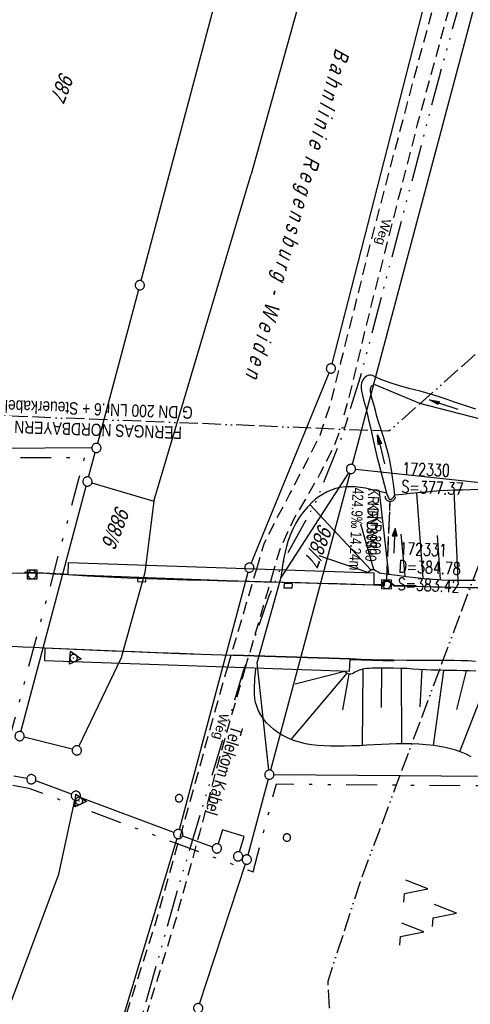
# Model space of a CAD drawing. Extents: x 508935 to 509681, y 453001 to 454023.
# Tile 13 of 36: x 509105 to 509178, y 453405 to 453565. Entities that reach past the tile are written whole.
import ezdxf
from ezdxf.enums import TextEntityAlignment as Align

# ---------------------------------------------------------------- set-up
doc = ezdxf.new("R2010")
doc.units = 0
doc.header["$LTSCALE"] = 10
doc.header["$MEASUREMENT"] = 0
for name, pattern in [('ACAD_ISO13W100', [36, 12, -3, 12, -3, 0, -3, 0, -3]), ('ACAD_ISO14W100', [25.5, 12, -3, 0.5, -3, 0.5, -3, 0.5, -3]), ('AUSGEZOGEN', [0]), ('LT00', [0]), ('LT09', [0.54, 0.2, -0.1, 0.02, -0.1, 0.02, -0.1]), ('LT11', [0.3, 0.2, -0.1]), ('LT12', [0.4, 0.3, -0.1]), ('LT17', [0.15, 0.1, -0.05]), ('STRICHLINIE2', [0.375, 0.25, -0.125])]:
    doc.linetypes.add(name, pattern=pattern)
doc.layers.get('0').update_dxf_attribs({"linetype": 'LT00'})
for name, color, linetype in [('--EK_FBR', 1, 'LT00'), ('--EK_Halt-Pfeil', 4, 'LT00'), ('--EK_Haltung', 7, 'STRICHLINIE2'), ('--EK_Haltung-Text', 140, 'LT00'), ('--EK_Schacht-Text', 5, 'LT00'), ('--EL_Halt-Pfeil', 4, 'LT00'), ('--EL_Haltung', 182, 'STRICHLINIE2'), ('--EL_Haltung-Text', 182, 'LT00'), ('DFK_BES-WEGE', 255, 'LT00'), ('DFK_FLUR_NR', 250, 'LT00'), ('DFK_GZPKT', 250, 'LT00'), ('DFK_KATASTER', 250, 'LT00'), ('DFK_NUTZUNG', 250, 'LT00'), ('DFK_TOPO-SYM', 252, 'LT00'), ('DFK_VERMPKT', 252, 'LT00'), ('DL', 182, 'LT12'), ('DL_PFEIL', 201, 'LT00'), ('DL_TEXT', 182, 'LT00'), ('FELDWEG_TEXT', 250, 'Continuous'), ('GASLTG', 250, 'ACAD_ISO13W100'), ('GASLTG_TEXT', 250, 'Continuous'), ('GEMARKUNGSGRENZE', 3, 'LT09'), ('PFEIL', 140, 'AUSGEZOGEN'), ('TELEKOM', 210, 'ACAD_ISO14W100'), ('TELEKOM_TEXT', 210, 'Continuous'), ('V118_AFBR_BAB', 250, 'LT00'), ('V118_BOESCH', 250, 'LT00'), ('V118_BOSCHUNG', 250, 'LT00'), ('V118_BR_KAPPE', 30, 'LT00'), ('V118_BR_WID', 30, 'LT17'), ('V118_FELDWEG', 250, 'LT11'), ('V118_GRABEN', 250, 'LT00'), ('V118_H_BORD', 8, 'LT00'), ('V118_KA_MULD', 182, 'LT00'), ('V118_SINKK', 182, 'LT00'), ('V118_UK_DURCH', 182, 'LT00'), ('V118_Verdeckt', 253, 'LT00')]:
    doc.layers.add(name, color=color, linetype=linetype)
doc.styles.add('Beschrift', font='ARIAL.TTF')
doc.styles.add('Haltungsbeschriftung', font='ARIAL.TTF', dxfattribs={"width": 0.75})
doc.styles.add('schachtbeschriftung', font='romans.shx', dxfattribs={"width": 0.75, "height": 2})
doc.styles.get("Standard").update_dxf_attribs({"font": 'ARIAL.TTF'})
doc.styles.add('Versorgungsltg', font='ARIAL.TTF', dxfattribs={"width": 0.8, "height": 2})

# ---------------------------------------------------------------- blocks, each defined once
blk = doc.blocks.new('SYMB7010')
at = {"color": 0, "linetype": 'ByBlock'}
for points in [[(-0.031408, 0.499213), (-0.093728, 0.49134), (-0.15457, 0.475719), (-0.212975, 0.452595), (-0.268021, 0.422333), (-0.31884, 0.385411), (-0.36463, 0.342411), (-0.40467, 0.29401), (-0.438329, 0.240973), (-0.465074, 0.184136), (-0.484486, 0.124395), (-0.496256, 0.062692), (-0.5002, 0)], [(-0.5002, 0), (-0.496256, -0.062692), (-0.484486, -0.124395), (-0.465075, -0.184136), (-0.438329, -0.240973), (-0.404671, -0.29401), (-0.36463, -0.342411), (-0.31884, -0.385411), (-0.268021, -0.422333), (-0.212975, -0.452595), (-0.154571, -0.475719), (-0.093728, -0.49134), (-0.031408, -0.499213), (0.031408, -0.499213)], [(0.5002, 0), (0.496256, 0.062692), (0.484485, 0.124395), (0.465074, 0.184136), (0.438329, 0.240973), (0.40467, 0.29401), (0.36463, 0.342411), (0.31884, 0.385411), (0.268021, 0.422333), (0.212975, 0.452595), (0.15457, 0.475719), (0.093728, 0.49134), (0.031408, 0.499213), (-0.031408, 0.499213)], [(0.031408, -0.499213), (0.093728, -0.491341), (0.15457, -0.475719), (0.212975, -0.452595), (0.268021, -0.422333), (0.31884, -0.385411), (0.36463, -0.342411), (0.404671, -0.294011), (0.438329, -0.240974), (0.465075, -0.184136), (0.484486, -0.124395), (0.496256, -0.062692), (0.500201, 0)]]:
    blk.add_lwpolyline(points, dxfattribs=at)
blk = doc.blocks.new('SYMB7001')
at = {"color": 0, "linetype": 'ByBlock'}
for p, q in [((-0.869, -0.506), (0, 1.001)), ((-0.5005, 0), (-0.496554, -0.062729)), ((0, 1.001), (0.869, -0.506)), ((0.869, -0.506), (-0.869, -0.506))]:
    blk.add_line(p, q, dxfattribs=at)
for points in [[(0.5005, 0), (0.496553, 0.062729), (0.484776, 0.124469), (0.465353, 0.184246), (0.438592, 0.241118), (0.404913, 0.294187), (0.364849, 0.342616), (0.319031, 0.385642), (0.268181, 0.422586), (0.213103, 0.452866), (0.154663, 0.476004), (0.093784, 0.491635), (0.031427, 0.499512), (-0.031427, 0.499512), (-0.093784, 0.491635), (-0.154663, 0.476004), (-0.213103, 0.452866), (-0.268181, 0.422586), (-0.319031, 0.385642), (-0.364849, 0.342616), (-0.404913, 0.294187), (-0.438592, 0.241118), (-0.465353, 0.184246), (-0.484776, 0.124469), (-0.496554, 0.062729), (-0.5005, 0)], [(0.031427, -0.499513), (0.093784, -0.491635), (0.154663, -0.476004), (0.213103, -0.452866), (0.268182, -0.422587), (0.319031, -0.385642), (0.364849, -0.342616), (0.404913, -0.294187), (0.438592, -0.241118), (0.465354, -0.184247), (0.484776, -0.124469), (0.496554, -0.062729), (0.500501, 0)], [(-0.496554, -0.062729), (-0.484776, -0.124469), (-0.465353, -0.184246), (-0.438592, -0.241118), (-0.404913, -0.294187), (-0.364849, -0.342616), (-0.319031, -0.385642), (-0.268182, -0.422586), (-0.213103, -0.452866), (-0.154663, -0.476004), (-0.093784, -0.491635), (-0.031427, -0.499513), (0.031427, -0.499513)]]:
    blk.add_lwpolyline(points, dxfattribs=at)
blk = doc.blocks.new('SYMB7301')
at = {"color": 0, "linetype": 'ByBlock'}
for p, q in [((-0.128693, 0), (0, 0.128693)), ((0, -0.128693), (-0.128693, 0)), ((0, 0.128693), (0.128693, 0)), ((0.128693, 0), (0, -0.128693)), ((0.000059, -0.009738), (0.000059, 0.009897)), ((-0.00901, -0.004339), (-0.002225, -0.009749))]:
    blk.add_line(p, q, dxfattribs=at)
for points in [[(-0.002225, 0.009749), (-0.00901, 0.004339), (-0.00901, -0.004339)], [(0.01, 0), (0.006235, 0.007818), (-0.002225, 0.009749)], [(-0.002225, -0.009749), (0.006235, -0.007818), (0.01, 0)]]:
    blk.add_lwpolyline(points, dxfattribs=at)
blk = doc.blocks.new('SYMB7221')
at = {"color": 0, "linetype": 'ByBlock'}
for p, q in [((0, 0.435), (-0.11, 0.065)), ((0.11, 0.065), (0, 0.435)), ((0.25, 0.065), (0.11, 0.065)), ((-0.35, -0.065), (-0.46, -0.435)), ((0.35, -0.065), (0.24, -0.435))]:
    blk.add_line(p, q, dxfattribs=at)
for points in [[(-0.1, -0.435), (-0.24, -0.435), (-0.35, -0.065)], [(0.6, -0.435), (0.46, -0.435), (0.35, -0.065)]]:
    blk.add_lwpolyline(points, dxfattribs=at)
blk = doc.blocks.new('Pfreil3')
at = {"layer": 'PFEIL'}
blk.add_hatch(color=256, dxfattribs=at).paths.add_polyline_path([(-1.55, 0.27), (-1.55, -0.27), (0, 0)])
for p, q in [((-1.55, 0), (-4.83, 0)), ((-1.55, -0.27), (-1.55, 0.27)), ((-1.55, 0.27), (0, 0)), ((0, 0), (-1.55, -0.27))]:
    blk.add_line(p, q, dxfattribs=at)
blk = doc.blocks.new('SYMB0652')
at = {"color": 0, "linetype": 'ByBlock'}
blk.add_lwpolyline([(-0.15, -0.075), (0.15, -0.075), (0.15, 0.075), (-0.15, 0.075), (-0.15, -0.075)], dxfattribs=at)
blk = doc.blocks.new('SYMB1107')
at = {"color": 0, "linetype": 'ByBlock'}
for points in [[(-0.2, 0), (-0.196157, 0.039018), (-0.184776, 0.076537), (-0.166294, 0.111114), (-0.141421, 0.141421), (-0.111114, 0.166294), (-0.076537, 0.184776), (-0.039018, 0.196157), (0, 0.2)], [(0, 0.2), (0.039018, 0.196157), (0.076537, 0.184776), (0.111114, 0.166294), (0.141421, 0.141421), (0.166294, 0.111114), (0.184776, 0.076537), (0.196157, 0.039018), (0.2, 0)]]:
    blk.add_lwpolyline(points, dxfattribs=at)
blk = doc.blocks.new('SYMB1210')
at = {"color": 0, "linetype": 'ByBlock'}
blk.add_line((0.018815, -0.179014), (0.055623, -0.17119), dxfattribs=at)
for points in [[(-0.2, -0.2), (-0.2, 0.2), (0.2, 0.2), (0.2, -0.2), (-0.2, -0.2)], [(0.018815, 0.179014), (-0.018815, 0.179014), (-0.055623, 0.17119), (-0.09, 0.155885), (-0.120444, 0.133766), (-0.145623, 0.105801), (-0.164438, 0.073213), (-0.176067, 0.037424), (-0.18, 0)], [(-0.18, 0), (-0.176067, -0.037424), (-0.164438, -0.073213), (-0.145623, -0.105801), (-0.120444, -0.133766), (-0.09, -0.155885), (-0.055623, -0.17119), (-0.018815, -0.179014), (0.018815, -0.179014)], [(0.18, 0), (0.176067, 0.037424), (0.164438, 0.073213), (0.145623, 0.105801), (0.120444, 0.133766), (0.09, 0.155885), (0.055623, 0.17119), (0.018815, 0.179014)], [(0.055623, -0.17119), (0.09, -0.155885), (0.120444, -0.133766), (0.145623, -0.105801), (0.164438, -0.073213), (0.176067, -0.037424), (0.18, 0)]]:
    blk.add_lwpolyline(points, dxfattribs=at)
blk = doc.blocks.new('SYMB0011')
at = {"color": 0, "linetype": 'ByBlock'}
for p, q in [((0.5, 0), (-0.5, 0)), ((0, 0.5), (0, -0.5))]:
    blk.add_line(p, q, dxfattribs=at)
blk = doc.blocks.new('SYMB0070')
at = {"color": 0, "linetype": 'ByBlock'}
for p, q in [((-0.5, 0), (0.2, 0)), ((0.5, 0), (0.2, 0.1)), ((0.2, 0.1), (0.2, 0)), ((0.468, 0), (0.21, 0.086)), ((0.21, 0.086), (0.21, -0.086)), ((0.21, -0.086), (0.468, 0)), ((0.22, -0.072), (0.437, 0)), ((0.23, -0.058), (0.405, 0)), ((0.24, -0.045), (0.374, 0)), ((0.342, 0), (0.25, 0.031)), ((0.25, 0.031), (0.25, -0.031)), ((0.25, -0.031), (0.342, 0)), ((0.26, -0.017), (0.31, 0)), ((0.27, -0.003), (0.279, 0))]:
    blk.add_line(p, q, dxfattribs=at)
for points in [[(0.2, 0), (0.2, -0.1), (0.5, 0)], [(0.437, 0), (0.22, 0.072), (0.22, -0.072)], [(0.405, 0), (0.23, 0.058), (0.23, -0.058)], [(0.374, 0), (0.24, 0.045), (0.24, -0.045)], [(0.31, 0), (0.26, 0.017), (0.26, -0.017)], [(0.279, 0), (0.27, 0.003), (0.27, -0.003)]]:
    blk.add_lwpolyline(points, dxfattribs=at)

msp = doc.modelspace()

# ---------------------------------------------------------------- linework, layer by layer
at = {"layer": '--EK_FBR', "linetype": 'LT11', "flags": 128}
for points in [[(509143.62, 453475.69), (509144.83, 453479.77), (509146.73, 453483.58), (509148.95, 453487.73), (509151.86, 453493.33), (509153.89, 453497.38), (509155.56, 453502.35), (509157.34, 453509.45), (509159.3, 453517.13), (509161.83, 453527.4), (509165.24, 453540.57), (509169.42, 453556.31), (509171.72, 453564.74), (509173.9, 453572.66), (509176.09, 453580.77), (509177.75, 453587.37), (509181.6, 453604.05), (509183.97, 453613.72), (509186.85, 453625.22), (509188.8, 453632.45), (509196.17, 453660.08)], [(509198.58, 453659.43), (509191.21, 453631.81), (509189.27, 453624.59), (509186.4, 453613.12), (509184.03, 453603.47), (509180.18, 453586.79), (509178.51, 453580.14), (509176.31, 453572), (509174.13, 453564.07), (509169.67, 453547.81), (509164.45, 453527.34), (509161.31, 453514.99), (509158.74, 453504.14), (509157.75, 453500.56), (509158.4, 453500.2), (509157.85, 453498.55), (509157.24, 453498.49), (509156.1, 453495.51), (509153.88, 453491.12), (509151.64, 453487.23), (509149.67, 453483.89), (509147.59, 453479.39), (509147.3, 453478.66), (509146.4, 453475.59)], [(509138.92, 453459.79), (509143.62, 453475.69)], [(509146.4, 453475.59), (509141.77, 453459.69)], [(509149.04, 453326.88), (509134.6, 453332.95), (509129.7, 453335.21), (509124.12, 453338.01), (509120.1, 453340.98), (509116.97, 453344.24), (509114.01, 453348.97), (509112.21, 453354.26), (509111.15, 453358.33), (509111.04, 453362.97), (509112.51, 453370.8), (509113.97, 453376.73), (509116.98, 453386.1), (509121.83, 453401.4), (509127.13, 453417.99), (509129.63, 453426.78), (509132.99, 453438.56), (509135.23, 453446.65), (509137.35, 453454.34), (509138.67, 453458.94), (509138.92, 453459.79)], [(509141.77, 453459.69), (509141.3, 453458.06), (509137.73, 453445.7), (509134.27, 453432.6), (509130.4, 453418.54), (509123.72, 453397.02), (509119.79, 453384.93), (509116.86, 453375.92), (509115.44, 453370.16), (509114.05, 453362.73), (509114.14, 453358.75), (509115.08, 453355.16), (509116.79, 453350.51), (509118.6, 453347.48), (509121.17, 453344.35), (509125.77, 453340.53), (509131, 453337.92), (509135.83, 453335.69), (509150.02, 453329.01)]]:
    msp.add_lwpolyline(points, dxfattribs=at)
at = {"layer": '--EK_FBR'}
for points in [[(509164.27, 453472.96), (509162.62, 453473.03), (509159.65, 453473.15), (509156.67, 453473.25), (509153.69, 453473.34), (509150.71, 453473.42), (509147.73, 453473.49), (509144.75, 453473.56), (509141.77, 453473.63), (509138.79, 453473.7), (509135.57, 453473.78), (509132.34, 453473.87), (509129.11, 453473.97), (509125.88, 453474.08), (509122.65, 453474.2), (509119.43, 453474.35), (509116.2, 453474.52), (509112.97, 453474.71), (509111.81, 453474.78), (509110.65, 453474.86), (509109.49, 453474.92), (509108.33, 453474.97), (509107.17, 453475), (509106.01, 453475.01), (509087.35, 453474.84)], [(509165.9, 453472.89), (509165.05, 453473.58), (509164.37, 453473.64), (509164.27, 453472.96)], [(509194.86, 453472.56), (509194.38, 453472.54), (509193.28, 453472.51), (509192.18, 453472.5), (509191.08, 453472.5), (509189.99, 453472.51), (509187.93, 453472.53), (509185.88, 453472.54), (509183.83, 453472.56), (509181.78, 453472.57), (509179.73, 453472.59), (509177.68, 453472.62), (509175.63, 453472.65), (509173.58, 453472.7), (509172.21, 453472.74), (509170.84, 453472.79), (509169.47, 453472.82), (509168.28, 453472.85), (509167.09, 453472.87), (509165.9, 453472.89)], [(509179.1, 453460.67), (509177.94, 453460.76), (509176.79, 453460.8), (509175.63, 453460.83), (509174.47, 453460.83), (509173.31, 453460.83), (509172.14, 453460.82), (509170.02, 453460.81), (509167.9, 453460.83), (509165.78, 453460.86), (509164.03, 453460.91), (509162.28, 453460.96), (509160.53, 453461.02), (509158.78, 453461.09), (509155.32, 453461.2), (509151.86, 453461.32), (509148.4, 453461.42), (509144.94, 453461.52), (509141.48, 453461.62), (509138.02, 453461.72), (509134.56, 453461.83), (509131.1, 453461.95), (509127.46, 453462.08), (509123.81, 453462.22), (509120.16, 453462.37), (509116.52, 453462.52), (509112.87, 453462.68), (509109.23, 453462.84), (509107.47, 453462.92), (509105.71, 453463), (509103.95, 453463.09)]]:
    msp.add_lwpolyline(points, dxfattribs=at)
at = {"layer": '--EK_Haltung'}
msp.add_line((509164.71, 453473.93), (509165.26, 453486.66), dxfattribs=at)
at = {"layer": '--EL_Haltung'}
msp.add_line((509164.71, 453473.93), (509165.26, 453486.66), dxfattribs=at)
at = {"layer": 'DFK_KATASTER'}
for p, q in [((509224.05, 453736.52), (509159.1, 453492.62)), ((509155.85, 453508.92), (509203.43, 453694.21)), ((509157.13, 453644.03), (509124.85, 453522.42)), ((509168.76, 453632.87), (509142.74, 453539.71)), ((509126.96, 453486.67), (509142.74, 453539.71)), ((509124.47, 453520.97), (509117.81, 453496.02)), ((509142.7, 453476.58), (509155.38, 453507.5)), ((509116.87, 453495.3), (509065.53, 453495.04)), ((509116.36, 453490.58), (509117.43, 453494.57)), ((509158.5, 453491.27), (509147.58, 453474.33)), ((509186.97, 453488.86), (509159.66, 453491.82)), ((509116.89, 453489.65), (509126.96, 453486.67)), ((509158.72, 453491.17), (509145.86, 453443.04)), ((509105.35, 453449.29), (509115.98, 453489.13)), ((509126.96, 453486.67), (509125.5, 453475.09)), ((509125.5, 453475.09), (509121.63, 453461.26)), ((509131.08, 453433.4), (509142.23, 453475.17)), ((509143.71, 453460.46), (509147.58, 453474.33)), ((509121.63, 453461.26), (509114.76, 453446.93)), ((509145.59, 453443.07), (509143.71, 453460.46)), ((509113.71, 453446.43), (509105.89, 453448.39)), ((509106.33, 453441.71), (509104.21, 453442.09)), ((509180.42, 453442.04), (509146.42, 453442.31)), ((509113.59, 453439.15), (509107.77, 453441.32)), ((509145.48, 453441.59), (509142.2, 453429.27)), ((509130.19, 453432.94), (509114.99, 453438.63)), ((509111.54, 453426.17), (509114.13, 453438.16)), ((509131.59, 453432.42), (509136.46, 453430.62)), ((509138.09, 453433.35), (509137.38, 453431.08)), ((509141.59, 453432.31), (509138.09, 453433.35)), ((509140.82, 453429.79), (509141.59, 453432.31)), ((509130.67, 453431.96), (509108.93, 453360.03)), ((509134.36, 453405.15), (509141.78, 453427.84)), ((509141.31, 453428.81), (509141.3, 453428.81)), ((509086.57, 453359.6), (509111.54, 453426.17))]:
    msp.add_line(p, q, dxfattribs=at)
at = {"layer": 'DL'}
msp.add_line((509164.71, 453473.93), (509165.26, 453486.66), dxfattribs=at)
at = {"layer": 'GASLTG', "ltscale": 0.025, "flags": 128}
for points in [[(509459.38, 453949.11), (509450.2, 453919.85), (509421.35, 453829.74), (509387.43, 453752.09), (509387.15, 453749.69), (509386.64, 453747.99), (509386.11, 453746.64), (509385.69, 453745.92), (509384.19, 453743.86), (509374.9, 453735.13), (509347.99, 453710.57), (509336.99, 453701.01), (509323.7, 453693.59), (509283.73, 453672.57), (509252.46, 453655.66), (509248.05, 453653.59), (509245.29, 453652.33), (509242.73, 453646.85), (509241.02, 453642.69), (509234.18, 453624.45), (509228.88, 453610.74), (509200.15, 453529.41), (509193.92, 453514.6), (509160.39, 453424.95), (509155.13, 453408.75), (509155.36, 453404.52), (509170.12, 453341.46), (509176.16, 453307.48), (509192.32, 453255.42), (509195.12, 453180.84), (509226.67, 453135.57), (509237.82, 453121.89), (509240.24, 453119.27), (509241.22, 453115.74), (509239.95, 453112.7), (509210.11, 453054.13), (509209.86, 453053.62)], [(509262.22, 453532.12), (509205.31, 453533.71), (509165.04, 453498), (509134.5, 453499.27), (509068.03, 453501.84)]]:
    msp.add_lwpolyline(points, dxfattribs=at)
at = {"layer": 'GEMARKUNGSGRENZE', "ltscale": 2.5, "flags": 128}
msp.add_lwpolyline([(509064.79, 453493.54), (509115.67, 453493.79), (509114.72, 453490.25), (509103.71, 453448.96), (509101.6, 453441.03), (509106.67, 453440.13), (509113.77, 453437.48), (509130.37, 453431.27), (509136.64, 453428.95), (509143.04, 453426.57), (509146.82, 453440.81), (509182.34, 453440.52), (509186.97, 453459.15), (509216.71, 453458.93), (509222.72, 453442.67), (509299.2, 453442.1), (509304.17, 453461.1), (509310.36, 453471.64), (509387.51, 453494.02), (509371.85, 453463.35), (509457.38, 453469.85), (509461.26, 453455.45), (509502.16, 453462.79), (509525.98, 453465.3)], dxfattribs=at)
at = {"layer": 'TELEKOM', "ltscale": 0.05, "flags": 128}
msp.add_lwpolyline([(509300.78, 454010.87), (509291.73, 453975.52), (509272.11, 453911.23), (509250.35, 453836.57), (509232.18, 453778.85), (509223.52, 453747.55), (509215.27, 453715.17), (509204.55, 453673.1), (509197.12, 453644.21), (509183.31, 453592.01), (509173.2, 453555.5), (509160.41, 453506.78), (509157.11, 453496.28), (509153.19, 453486.55), (509148.24, 453477.49), (509145.56, 453471.27), (509141.44, 453459.12), (509131.13, 453424.89), (509125.22, 453403.89), (509116.57, 453375.3), (509112.37, 453362.45), (509111.95, 453360.5), (509112.23, 453356.32), (509112.09, 453353.67), (509113.63, 453350.47), (509116.14, 453345.73), (509121.3, 453341.41), (509129.53, 453336.39), (509141.66, 453330.9), (509153.94, 453325.88), (509157, 453324.35), (509159.24, 453322.4), (509161.19, 453319.47), (509162.03, 453317.24), (509161.17, 453314.83), (509156.71, 453308.29), (509150.71, 453300.06), (509140.79, 453288.33), (509131.59, 453277.04), (509119.02, 453260.56), (509103.24, 453241.43), (509086.9, 453221.45), (509073.64, 453205.1), (509060.53, 453189.49), (509045.45, 453170.2), (509029.41, 453151.11), (509012.15, 453130.6)], dxfattribs=at)
at = {"layer": 'V118_AFBR_BAB'}
for points in [[(509164.27, 453472.96), (509162.62, 453473.03), (509159.65, 453473.15), (509156.67, 453473.25), (509153.69, 453473.34), (509150.71, 453473.42), (509147.73, 453473.49), (509144.75, 453473.56), (509141.77, 453473.63), (509138.79, 453473.7), (509135.57, 453473.78), (509132.34, 453473.87), (509129.11, 453473.97), (509125.88, 453474.08), (509122.65, 453474.2), (509119.43, 453474.35), (509116.2, 453474.52), (509112.97, 453474.71), (509111.81, 453474.78), (509110.65, 453474.86), (509109.49, 453474.92), (509108.33, 453474.97), (509107.17, 453475), (509106.01, 453475.01), (509087.35, 453474.84)], [(509165.9, 453472.89), (509165.05, 453473.58), (509164.37, 453473.64), (509164.27, 453472.96)], [(509194.86, 453472.56), (509194.38, 453472.54), (509193.28, 453472.51), (509192.18, 453472.5), (509191.08, 453472.5), (509189.99, 453472.51), (509187.93, 453472.53), (509185.88, 453472.54), (509183.83, 453472.56), (509181.78, 453472.57), (509179.73, 453472.59), (509177.68, 453472.62), (509175.63, 453472.65), (509173.58, 453472.7), (509172.21, 453472.74), (509170.84, 453472.79), (509169.47, 453472.82), (509168.28, 453472.85), (509167.09, 453472.87), (509165.9, 453472.89)], [(509179.1, 453460.67), (509177.94, 453460.76), (509176.79, 453460.8), (509175.63, 453460.83), (509174.47, 453460.83), (509173.31, 453460.83), (509172.14, 453460.82), (509170.02, 453460.81), (509167.9, 453460.83), (509165.78, 453460.86), (509164.03, 453460.91), (509162.28, 453460.96), (509160.53, 453461.02), (509158.78, 453461.09), (509155.32, 453461.2), (509151.86, 453461.32), (509148.4, 453461.42), (509144.94, 453461.52), (509141.48, 453461.62), (509138.02, 453461.72), (509134.56, 453461.83), (509131.1, 453461.95), (509127.46, 453462.08), (509123.81, 453462.22), (509120.16, 453462.37), (509116.52, 453462.52), (509112.87, 453462.68), (509109.23, 453462.84), (509107.47, 453462.92), (509105.71, 453463), (509103.95, 453463.09)]]:
    msp.add_lwpolyline(points, dxfattribs=at)
at = {"layer": 'V118_BOESCH'}
for points in [[(509164.66, 453487.96), (509163.81, 453488.18), (509162.97, 453488.39), (509162.12, 453488.59), (509161.28, 453488.76), (509160.44, 453488.89), (509159.61, 453488.98), (509158.79, 453489.01), (509157.98, 453488.98), (509157.18, 453488.88), (509156.4, 453488.7), (509155.71, 453488.47), (509155.05, 453488.18), (509154.4, 453487.82), (509153.77, 453487.42), (509153.18, 453486.97), (509152.61, 453486.49), (509151.84, 453485.72), (509151.15, 453484.9), (509150.52, 453484.02), (509149.96, 453483.1), (509149.47, 453482.13), (509149.04, 453481.14), (509148.68, 453480.12), (509148.38, 453479.09), (509148.16, 453478.16), (509147.97, 453477.22), (509147.82, 453476.28), (509147.68, 453475.34), (509147.55, 453474.4)], [(509179.46, 453488.55), (509178.23, 453488.51), (509177.01, 453488.47), (509175.8, 453488.43), (509174.59, 453488.38), (509173.39, 453488.33), (509172.18, 453488.25), (509170.95, 453488.15), (509169.73, 453488.04), (509168.49, 453487.91), (509167.26, 453487.77), (509166.02, 453487.63)], [(509161.64, 453475.12), (509161.85, 453475.32), (509162.06, 453475.48), (509162.28, 453475.59), (509162.52, 453475.6), (509162.77, 453475.53), (509163.02, 453475.4), (509163.28, 453475.24), (509163.54, 453475.05), (509164.98, 453474.85), (509166.42, 453474.65), (509167.87, 453474.47), (509169.31, 453474.3), (509170.76, 453474.15), (509172.2, 453474.02), (509173.65, 453473.93), (509175.01, 453473.88), (509176.38, 453473.85), (509177.74, 453473.84), (509179.1, 453473.85)], [(509178.38, 453445.2), (509177.6, 453445.62), (509176.79, 453445.98), (509175.94, 453446.28), (509175.07, 453446.53), (509174.17, 453446.74), (509173.27, 453446.91), (509172.36, 453447.04), (509171.13, 453447.17), (509169.91, 453447.26), (509168.7, 453447.31), (509167.49, 453447.32), (509166.28, 453447.3), (509165.08, 453447.26), (509163.88, 453447.21), (509162.68, 453447.15), (509161.47, 453447.08), (509160.27, 453447.02), (509159.06, 453446.97), (509157.84, 453446.93), (509156.62, 453446.92), (509155.59, 453446.93), (509154.57, 453446.97), (509153.55, 453447.05), (509152.53, 453447.17), (509151.53, 453447.34), (509150.55, 453447.58), (509149.58, 453447.88), (509148.64, 453448.27), (509147.73, 453448.73), (509147.05, 453449.16), (509146.4, 453449.64), (509145.79, 453450.16), (509145.23, 453450.73), (509144.72, 453451.35), (509144.28, 453452), (509143.91, 453452.68), (509143.62, 453453.4), (509143.45, 453454.04), (509143.34, 453454.69), (509143.27, 453455.35), (509143.25, 453456.02), (509143.26, 453456.7), (509143.29, 453457.37), (509143.34, 453458.04), (509143.41, 453458.79), (509143.48, 453459.54)], [(509179.18, 453459.12), (509178.15, 453459.16), (509177.12, 453459.18), (509176.09, 453459.19), (509175.06, 453459.2), (509174.03, 453459.22), (509173.01, 453459.24), (509171.98, 453459.27), (509170.98, 453459.32), (509169.98, 453459.38), (509168.97, 453459.45), (509167.97, 453459.51), (509166.96, 453459.56), (509165.81, 453459.59), (509164.66, 453459.6), (509163.52, 453459.59), (509162.37, 453459.57), (509161.94, 453459.55), (509161.5, 453459.53), (509161.07, 453459.48), (509160.64, 453459.39), (509160.22, 453459.26), (509159.8, 453459.07), (509159.56, 453458.94), (509159.32, 453458.8), (509159.09, 453458.69), (509158.86, 453458.62), (509158.63, 453458.61), (509158.44, 453458.66), (509158.26, 453458.76), (509158.07, 453458.88), (509157.89, 453459.03)]]:
    msp.add_lwpolyline(points, dxfattribs=at)
at = {"layer": 'V118_BOSCHUNG'}
for p, q in [((509165.04, 453474.84), (509163.56, 453488.24)), ((509169.52, 453488.02), (509170.56, 453474.17)), ((509175.59, 453488.42), (509176.24, 453473.85)), ((509162.15, 453475.54), (509152.25, 453486.15)), ((509162.64, 453475.58), (509160.52, 453482.96)), ((509167, 453481.31), (509167.64, 453474.49)), ((509172.91, 453481.11), (509173.4, 453473.95)), ((509161.64, 453475.12), (509153.73, 453477.78)), ((509160.8, 453447.04), (509160.86, 453459.44)), ((509163.86, 453453.23), (509163.9, 453459.6)), ((509167.15, 453447.32), (509167.12, 453459.55)), ((509170.13, 453453.31), (509170.48, 453459.35)), ((509158.23, 453458.77), (509149.17, 453448.04)), ((509157.89, 453459.03), (509149.84, 453456.99)), ((509157.61, 453452.83), (509158.63, 453458.61)), ((509172.29, 453447.05), (509173.95, 453459.22)), ((509176.1, 453452.91), (509177.63, 453459.17)), ((509176.54, 453446.07), (509181.58, 453458.95))]:
    msp.add_line(p, q, dxfattribs=at)
at = {"layer": 'V118_BR_KAPPE'}
for points in [[(509113.11, 453476.75), (509162.62, 453475.03), (509162.6, 453473.05), (509138.78, 453473.75), (509113.02, 453474.74), (509113.11, 453476.75)], [(509109.27, 453462.83), (509109.2, 453460.84), (509158.69, 453459.09), (509158.78, 453461.04), (509131.09, 453461.93), (509109.27, 453462.83)]]:
    msp.add_lwpolyline(points, dxfattribs=at)
at = {"layer": 'V118_FELDWEG', "flags": 128}
for points in [[(509143.62, 453475.69), (509144.83, 453479.77), (509146.73, 453483.58), (509148.95, 453487.73), (509151.86, 453493.33), (509153.89, 453497.38), (509155.56, 453502.35), (509157.34, 453509.45), (509159.3, 453517.13), (509161.83, 453527.4), (509165.24, 453540.57), (509169.42, 453556.31), (509171.72, 453564.74), (509173.9, 453572.66), (509176.09, 453580.77), (509177.75, 453587.37), (509181.6, 453604.05), (509183.97, 453613.72), (509186.85, 453625.22), (509188.8, 453632.45), (509196.17, 453660.08)], [(509198.58, 453659.43), (509191.21, 453631.81), (509189.27, 453624.59), (509186.4, 453613.12), (509184.03, 453603.47), (509180.18, 453586.79), (509178.51, 453580.14), (509176.31, 453572), (509174.13, 453564.07), (509169.67, 453547.81), (509164.45, 453527.34), (509161.31, 453514.99), (509158.74, 453504.14), (509157.75, 453500.56), (509158.4, 453500.2), (509157.85, 453498.55), (509157.24, 453498.49), (509156.1, 453495.51), (509153.88, 453491.12), (509151.64, 453487.23), (509149.67, 453483.89), (509147.59, 453479.39), (509147.3, 453478.66), (509146.4, 453475.59)], [(509149.04, 453326.88), (509134.6, 453332.95), (509129.7, 453335.21), (509124.12, 453338.01), (509120.1, 453340.98), (509116.97, 453344.24), (509114.01, 453348.97), (509112.21, 453354.26), (509111.15, 453358.33), (509111.04, 453362.97), (509112.51, 453370.8), (509113.97, 453376.73), (509116.98, 453386.1), (509121.83, 453401.4), (509127.13, 453417.99), (509129.63, 453426.78), (509132.99, 453438.56), (509135.23, 453446.65), (509137.35, 453454.34), (509138.67, 453458.94), (509138.92, 453459.79)], [(509141.77, 453459.69), (509141.3, 453458.06), (509137.73, 453445.7), (509134.27, 453432.6), (509130.4, 453418.54), (509123.72, 453397.02), (509119.79, 453384.93), (509116.86, 453375.92), (509115.44, 453370.16), (509114.05, 453362.73), (509114.14, 453358.75), (509115.08, 453355.16), (509116.79, 453350.51), (509118.6, 453347.48), (509121.17, 453344.35), (509125.77, 453340.53), (509131, 453337.92), (509135.83, 453335.69), (509150.02, 453329.01)]]:
    msp.add_lwpolyline(points, dxfattribs=at)
at = {"layer": 'V118_GRABEN'}
for points in [[(509179.18, 453501.57), (509178.01, 453501.95), (509176.84, 453502.35), (509175.68, 453502.74), (509174.52, 453503.14), (509173.35, 453503.53), (509172.19, 453503.9), (509171.03, 453504.24), (509170.12, 453504.49), (509169.21, 453504.73), (509168.3, 453504.96), (509167.39, 453505.21), (509166.48, 453505.46), (509165.57, 453505.75), (509164.66, 453506.06), (509163.75, 453506.42), (509162.84, 453506.83), (509162.62, 453506.94), (509162.39, 453507.03), (509162.16, 453507.1), (509161.93, 453507.11), (509161.68, 453507.06), (509161.43, 453506.94), (509161.21, 453506.78), (509161.02, 453506.59), (509160.78, 453506.23), (509160.63, 453505.84), (509160.57, 453505.42), (509160.57, 453504.98), (509160.62, 453504.52), (509160.71, 453504.06), (509160.83, 453503.58), (509160.95, 453503.11), (509161.24, 453502), (509161.51, 453500.92), (509161.76, 453499.88), (509162, 453498.86), (509162.23, 453497.85), (509162.46, 453496.86), (509162.68, 453495.88), (509162.9, 453494.9), (509163.13, 453493.92), (509163.37, 453492.93), (509163.68, 453491.71), (509164, 453490.46), (509164.33, 453489.21), (509164.66, 453487.96)], [(509166.02, 453487.63), (509165.91, 453488.6), (509165.79, 453489.56), (509165.67, 453490.52), (509165.54, 453491.45), (509165.39, 453492.36), (509165.22, 453493.25), (509165.04, 453494.05), (509164.84, 453494.82), (509164.63, 453495.59), (509164.41, 453496.35), (509164.17, 453497.12), (509163.92, 453497.9), (509163.67, 453498.71), (509163.4, 453499.54), (509163.13, 453500.42), (509162.86, 453501.35), (509162.59, 453502.33), (509162.31, 453503.38), (509162.22, 453503.76), (509162.15, 453504.13), (509162.1, 453504.48), (509162.09, 453504.81), (509162.14, 453505.09), (509162.26, 453505.32), (509162.46, 453505.49), (509162.61, 453505.54), (509162.76, 453505.59), (509170.01, 453502.57), (509179.86, 453500)], [(509164.66, 453487.96), (509164.79, 453487.65), (509164.92, 453487.36), (509165.05, 453487.13), (509165.19, 453486.97), (509165.34, 453486.92), (509165.5, 453486.98), (509165.67, 453487.15), (509165.84, 453487.37), (509166.02, 453487.63)]]:
    msp.add_lwpolyline(points, dxfattribs=at)
at = {"layer": 'V118_H_BORD'}
for p, q in [((509169.47, 453472.82), (509169.49, 453472.96)), ((509165.79, 453460.75), (509158.8, 453460.93)), ((509165.78, 453460.86), (509165.79, 453460.75))]:
    msp.add_line(p, q, dxfattribs=at)
for points in [[(509106.01, 453475.01), (509106.04, 453475.19), (509112.98, 453474.86), (509112.97, 453474.71)], [(509169.49, 453472.96), (509165.93, 453473.02), (509165.06, 453473.72), (509164.23, 453473.78), (509164.15, 453473.12), (509162.65, 453473.17)]]:
    msp.add_lwpolyline(points, dxfattribs=at)
at = {"layer": 'V118_Verdeckt', "linetype": 'LT11', "flags": 128}
for points in [[(509138.92, 453459.79), (509143.62, 453475.69)], [(509146.4, 453475.59), (509141.77, 453459.69)]]:
    msp.add_lwpolyline(points, dxfattribs=at)

# ---------------------------------------------------------------- block references
at = {"layer": '--EK_Halt-Pfeil', "xscale": 3.99999999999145, "yscale": 4, "zscale": 4, "rotation": 87.55246000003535}
msp.add_blockref('SYMB0070', (509165.98, 453480.25), dxfattribs=at)
at = {"layer": '--EL_Halt-Pfeil', "xscale": 3.99999999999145, "yscale": 4, "zscale": 4, "rotation": 87.55246000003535}
msp.add_blockref('SYMB0070', (509165.98, 453480.25), dxfattribs=at)
at = {"layer": 'DFK_GZPKT', "xscale": 1.500000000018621, "yscale": 1.5, "zscale": 1.5, "rotation": 264.7377099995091}
for p in [(509124.66, 453521.7), (509155.66, 453508.19), (509117.62, 453495.3), (509158.91, 453491.9), (509116.17, 453489.86), (509142.42, 453475.89), (509105.16, 453448.57), (509114.44, 453446.25), (509107.07, 453441.58), (509145.67, 453442.32), (509114.29, 453438.89), (509130.89, 453432.68), (509137.16, 453430.36), (509140.6, 453429.07), (509142.01, 453428.55), (509134.13, 453404.44)]:
    msp.add_blockref('SYMB7010', p, dxfattribs=at)
at = {"layer": 'DFK_NUTZUNG', "xscale": 10.00000000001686, "yscale": 10, "zscale": 10, "rotation": 264.7377100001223}
msp.add_blockref('SYMB7221', (509171.72, 453420.25), dxfattribs=at)
at = {"layer": 'DFK_TOPO-SYM', "xscale": 0.09999999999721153, "yscale": 0.09999999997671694, "zscale": 0.1, "rotation": 0.001159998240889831}
for p in [(509113.93, 453461.23), (509114.8, 453438.06)]:
    msp.add_blockref('SYMB7301', p, dxfattribs=at)
at = {"layer": 'DFK_VERMPKT', "xscale": 1.200000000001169, "yscale": 1.200000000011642, "zscale": 1.2, "rotation": 264.7377100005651}
for name, p in [('SYMB7001', (509113.93, 453461.23)), ('SYMB7001', (509114.8, 453438.06)), ('SYMB7010', (509131.02, 453438.49)), ('SYMB7010', (509148.52, 453432.12))]:
    msp.add_blockref(name, p, dxfattribs=at)
at = {"layer": 'DL_PFEIL', "xscale": 3.99999999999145, "yscale": 4, "zscale": 4, "rotation": 87.55246000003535}
msp.add_blockref('SYMB0070', (509165.98, 453480.25), dxfattribs=at)
at = {"layer": 'PFEIL'}
for p, rotation in [((509171.65, 453503.08), 162.159044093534), ((509163.22, 453497.44), 103.8069727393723)]:
    msp.add_blockref('Pfreil3', p, dxfattribs=dict(at, rotation=rotation))
at = {"layer": 'V118_BR_WID', "xscale": 0.09999999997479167, "yscale": 0.09999999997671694, "zscale": 0.1, "rotation": 248.7249100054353}
for p in [(509147.55, 453474.4), (509143.48, 453459.54), (509143.76, 453459.73)]:
    msp.add_blockref('SYMB0011', p, dxfattribs=at)
at = {"layer": 'V118_KA_MULD', "zscale": 3.8}
for p, xscale, yscale, rotation in [((509107.19, 453474.78), 3.799999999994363, 3.799999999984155, 180.5190005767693), ((509164.68, 453473.18), 3.800000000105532, 3.799999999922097, 359.1012613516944)]:
    msp.add_blockref('SYMB1210', p, dxfattribs=dict(at, xscale=xscale, yscale=yscale, rotation=rotation))
at = {"layer": 'V118_SINKK', "zscale": 4.5}
for p, xscale, yscale, rotation in [((509124.95, 453473.93), 4.499999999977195, 4.500000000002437, 177.7510543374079), ((509148.72, 453472.95), 4.499999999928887, 4.500000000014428, 358.4832862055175)]:
    msp.add_blockref('SYMB0652', p, dxfattribs=dict(at, xscale=xscale, yscale=yscale, rotation=rotation))
at = {"layer": 'V118_UK_DURCH', "xscale": 4.000000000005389, "yscale": 4.000000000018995, "zscale": 4, "rotation": 176.2947940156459}
msp.add_blockref('SYMB1107', (509165.29, 453487.41), dxfattribs=at)

# ---------------------------------------------------------------- texts
at = {"layer": '--EK_Haltung-Text', "style": 'Haltungsbeschriftung', "width": 0.75}
for s, p in [('424.9‰ 14.24m', (509159.18, 453488.89)), ('KR DN 300', (509161.74, 453488.78))]:
    msp.add_text(s, height=1.8, rotation=-92.4475, dxfattribs=at).set_placement(p)
at = {"layer": '--EK_Schacht-Text', "style": 'schachtbeschriftung', "width": 0.75}
for s, p in [('172330', (509167.19, 453490.96)), ('S=377.37', (509167.07, 453488.08)), ('172331', (509166.71, 453478.02)), ('D=384.78', (509166.58, 453475.14)), ('S=383.42', (509166.46, 453472.27))]:
    msp.add_text(s, height=2, rotation=-2.4475, dxfattribs=at).set_placement(p)
at = {"layer": '--EL_Haltung-Text', "style": 'Haltungsbeschriftung', "width": 0.75}
msp.add_text('KR DN 300', height=1.8, rotation=-92.4475, dxfattribs=at).set_placement((509161.62, 453486.46))
at = {"layer": 'DFK_BES-WEGE', "oblique": 13.754, "width": 0.75}
msp.add_text('B a h n l i n i e  R e g e n s b u r g  -  W e i d e n', height=2.5, rotation=254.6526, dxfattribs=at).set_placement((509156.4, 453560.26))
at = {"layer": 'DFK_FLUR_NR', "oblique": 13.754, "width": 0.75}
for s, p in [('987', (509111.78, 453556.46)), ('988/6', (509120.85, 453486.15)), ('988/7', (509153.72, 453483.2))]:
    msp.add_text(s, height=2.5, rotation=248.7249, dxfattribs=at).set_placement(p)
at = {"layer": 'DL_TEXT', "style": 'Haltungsbeschriftung', "width": 0.75}
msp.add_text('KR 300', height=1.8, rotation=-92.4475, dxfattribs=at).set_placement((509162.16, 453484.29))
at = {"layer": 'FELDWEG_TEXT', "char_height": 1.5, "attachment_point": 7, "rotation": 255.8665, "style": 'Beschrift'}
for insert in [(509163.55, 453532.69), (509137.19, 453452.48)]:
    msp.add_mtext('Weg', dxfattribs=dict(at, insert=insert))
at = {"layer": 'GASLTG_TEXT', "insert": (509117.95, 453499.91), "char_height": 2, "attachment_point": 5, "rotation": 177.9554, "style": 'Versorgungsltg'}
msp.add_mtext('{\\fArial|b0|i0|c238|p34;FERNGAS NORDBAYERN\\PG DN 200 LNr.6 + }Steuer{\\fArial|b0|i0|c238|p34;kabel}', dxfattribs=at)
at = {"layer": 'TELEKOM_TEXT', "style": 'Versorgungsltg', "width": 0.8}
msp.add_text('Telekom Kabel', height=2, rotation=253.1635, dxfattribs=at).set_placement((509137.37, 453443.28), align=Align.CENTER)

doc.saveas('drawing.dxf')
